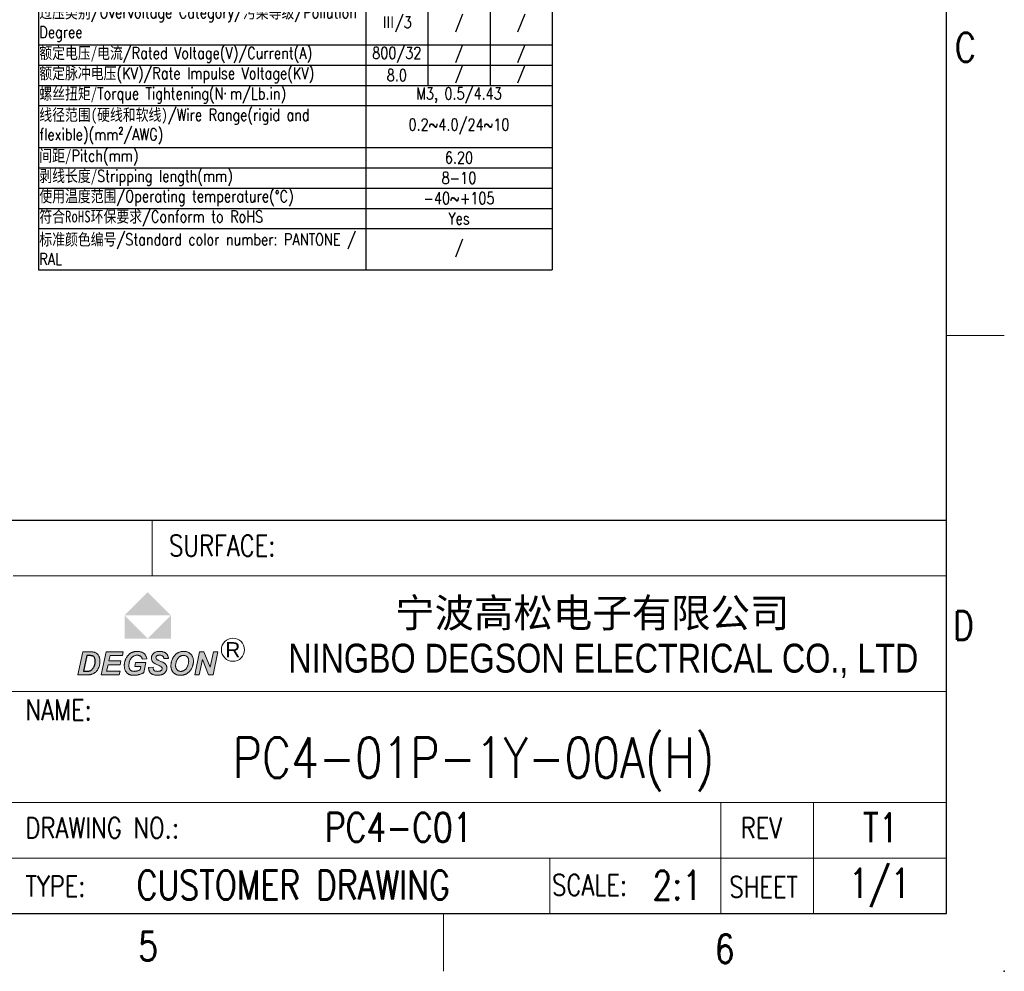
# Model space of a CAD drawing. Header units: inches. Extents: x 3728 to 5408, y -2494 to -825.
# Tile 4 of 11: x 5323 to 5408, y -2494 to -2412. Entities that reach past the tile are written whole.
import ezdxf
from ezdxf.enums import TextEntityAlignment as Align

# ---------------------------------------------------------------- set-up
doc = ezdxf.new("R2010")
doc.units = ezdxf.units.IN
doc.header["$MEASUREMENT"] = 0
doc.layers.get('0').update_dxf_attribs({"lineweight": 30})
for name, color, linetype, lineweight in [('TEXT', 6, 'Continuous', 13), ('刻字', 1, 'Continuous', 13), ('尺寸线', 3, 'Continuous', 13), ('轮廓线', 7, 'Continuous', 30)]:
    doc.layers.add(name, color=color, linetype=linetype, lineweight=lineweight)
doc.styles.add('arial-V1.1', font='arial.ttf')
doc.styles.add('Romans-高1.8', font='romans.shx', dxfattribs={"width": 0.8, "height": 1.8})
doc.styles.add('romans-高2.5', font='romans.shx', dxfattribs={"width": 0.8, "height": 2.5})
doc.styles.add('romans-高3.5', font='romans.shx', dxfattribs={"width": 0.8, "height": 3.5})
doc.styles.add('宋体-高2.5', font='txt', dxfattribs={"width": 0.8, "height": 2.5})
doc.styles.add('黑体-V1.1', font='simhei.ttf')

# ---------------------------------------------------------------- blocks, each defined once
blk = doc.blocks.new('*T89')
at = {"layer": '尺寸线', "color": 0, "lineweight": -2}
for p, q in [((0, 0), (28.286, 0)), ((0, 0), (0, -1.754)), ((28.286, 0), (33.66, 0)), ((28.286, 0), (28.286, -1.754)), ((33.66, 0), (39.034, 0)), ((33.66, 0), (33.66, -1.754)), ((39.034, 0), (44.409, 0)), ((39.034, 0), (39.034, -1.754)), ((44.409, 0), (44.409, -1.754)), ((0, -1.754), (28.286, -1.754)), ((0, -1.754), (0, -3.451)), ((28.286, -1.754), (33.66, -1.754)), ((28.286, -1.754), (28.286, -3.451)), ((33.66, -1.754), (39.034, -1.754)), ((33.66, -1.754), (33.66, -3.451)), ((39.034, -1.754), (44.409, -1.754)), ((39.034, -1.754), (39.034, -3.451)), ((44.409, -1.754), (44.409, -3.451)), ((0, -3.451), (28.286, -3.451)), ((0, -3.451), (0, -5.205)), ((28.286, -3.451), (33.66, -3.451)), ((33.66, -3.451), (39.034, -3.451)), ((39.034, -3.451), (44.409, -3.451)), ((44.409, -3.451), (44.409, -5.205)), ((0, -5.205), (28.286, -5.205)), ((0, -5.205), (0, -8.767)), ((28.286, -5.205), (33.66, -5.205)), ((28.286, -5.205), (28.286, -8.767)), ((33.66, -5.205), (39.034, -5.205)), ((33.66, -5.205), (33.66, -8.767)), ((39.034, -5.205), (44.409, -5.205)), ((39.034, -5.205), (39.034, -8.767)), ((44.409, -5.205), (44.409, -8.767)), ((0, -8.767), (28.286, -8.767)), ((0, -8.767), (0, -10.521)), ((28.286, -8.767), (33.66, -8.767)), ((28.286, -8.767), (28.286, -10.521)), ((33.66, -8.767), (39.034, -8.767)), ((33.66, -8.767), (33.66, -10.521)), ((39.034, -8.767), (44.409, -8.767)), ((39.034, -8.767), (39.034, -10.521)), ((44.409, -8.767), (44.409, -10.521)), ((0, -10.521), (28.286, -10.521)), ((0, -10.521), (0, -12.275)), ((28.286, -10.521), (33.66, -10.521)), ((28.286, -10.521), (28.286, -12.275)), ((33.66, -10.521), (39.034, -10.521)), ((33.66, -10.521), (33.66, -12.275)), ((39.034, -10.521), (44.409, -10.521)), ((39.034, -10.521), (39.034, -12.275)), ((44.409, -10.521), (44.409, -12.275)), ((0, -12.275), (28.286, -12.275)), ((0, -12.275), (0, -14.028)), ((28.286, -12.275), (33.66, -12.275)), ((28.286, -12.275), (28.286, -14.028)), ((33.66, -12.275), (39.034, -12.275)), ((39.034, -12.275), (44.409, -12.275)), ((44.409, -12.275), (44.409, -14.028)), ((0, -14.028), (28.286, -14.028)), ((0, -14.028), (0, -17.652)), ((28.286, -14.028), (33.66, -14.028)), ((28.286, -14.028), (28.286, -17.652)), ((33.66, -14.028), (39.034, -14.028)), ((39.034, -14.028), (44.409, -14.028)), ((44.409, -14.028), (44.409, -17.652)), ((0, -17.652), (28.286, -17.652)), ((0, -17.652), (0, -19.406)), ((28.286, -17.652), (33.66, -17.652)), ((28.286, -17.652), (28.286, -19.406)), ((33.66, -17.652), (39.034, -17.652)), ((39.034, -17.652), (44.409, -17.652)), ((44.409, -17.652), (44.409, -19.406)), ((0, -19.406), (28.286, -19.406)), ((0, -19.406), (0, -21.159)), ((28.286, -19.406), (33.66, -19.406)), ((28.286, -19.406), (28.286, -21.159)), ((33.66, -19.406), (39.034, -19.406)), ((39.034, -19.406), (44.409, -19.406)), ((44.409, -19.406), (44.409, -21.159)), ((0, -21.159), (28.286, -21.159)), ((0, -21.159), (0, -22.913)), ((28.286, -21.159), (33.66, -21.159)), ((28.286, -21.159), (28.286, -22.913)), ((33.66, -21.159), (39.034, -21.159)), ((39.034, -21.159), (44.409, -21.159)), ((44.409, -21.159), (44.409, -22.913)), ((0, -22.913), (28.286, -22.913)), ((0, -22.913), (0, -24.667)), ((28.286, -22.913), (33.66, -22.913)), ((28.286, -22.913), (28.286, -24.667)), ((33.66, -22.913), (39.034, -22.913)), ((39.034, -22.913), (44.409, -22.913)), ((44.409, -22.913), (44.409, -24.667)), ((0, -24.667), (28.286, -24.667)), ((0, -24.667), (0, -28.23)), ((28.286, -24.667), (33.66, -24.667)), ((28.286, -24.667), (28.286, -28.23)), ((33.66, -24.667), (39.034, -24.667)), ((39.034, -24.667), (44.409, -24.667)), ((44.409, -24.667), (44.409, -28.23)), ((0, -28.23), (28.286, -28.23)), ((28.286, -28.23), (33.66, -28.23)), ((33.66, -28.23), (39.034, -28.23)), ((39.034, -28.23), (44.409, -28.23))]:
    blk.add_line(p, q, dxfattribs=at)
at = {"layer": '尺寸线', "color": 6, "lineweight": 13, "style": 'Romans-高1.8'}
for s, insert, char_height, width, attachment_point in [('UL {\\fNSimSun|b0|i0|c134|p49;标准\\Fsimplex|c0;/}UL Standard:', (0.06, -0.877), 1.01829, 28.16571, 4), ('{\\C3;B}', (30.973, -0.877), 1.0183, 5.25429, 5), ('{\\C3;C}', (36.347, -0.877), 1.0183, 5.25429, 5), ('{\\C3;D}', (41.721, -0.877), 1.0183, 5.25429, 5), ('{\\fSimSun|b0|i0|c134|p54;额定电压/\\fSimSun|b0|i0|c134|p2;电流}/Rated Voltage(V)/Current(A)', (0.06, -2.602), 1.01829, 28.16571, 4), ('IEC {\\fNSimSun|b0|i0|c134|p49;标准}/IEC Standard:', (0.06, -4.328), 1.01829, 44.28857, 4), ('{\\fSimSun|b0|i0|c134|p54;过压类别}/Overvoltage Category/{\\fSimSun|b0|i0|c134|p54;污染等级}/Pollution Degree', (0.06, -6.986), 1.01829, 28.16571, 4), ('{\\fNSimSun|b0|i0|c134|p49;\\C3;Ⅲ\\Fromans|c134;/3}', (30.973, -6.986), 1.01829, 5.25429, 5), ('{\\C3;/}', (36.347, -6.986), 1.0183, 5.25429, 5), ('{\\C3;/}', (41.721, -6.986), 1.0183, 5.25429, 5), ('{\\fSimSun|b0|i0|c134|p54;额定电压/\\fSimSun|b0|i0|c134|p2;电流}/Rated Voltage(V)/Current(A)', (0.06, -9.644), 1.01829, 28.16571, 4), ('{\\C256;800/32 }', (30.973, -9.644), 1.01829, 5.25429, 5), ('{\\C256;/}', (36.347, -9.644), 1.0183, 5.25429, 5), ('{\\C256;/}', (41.721, -9.644), 1.0183, 5.25429, 5), ('{\\fSimSun|b0|i0|c134|p54;额定脉冲电压}(KV)/Rate Impulse Voltage(KV)', (0.06, -11.398), 1.01829, 28.16571, 4), ('{\\C256;8.0}', (30.973, -11.398), 1.01829, 5.25429, 5), ('{\\C256;/}', (36.347, -11.398), 1.0183, 5.25429, 5), ('{\\C256;/}', (41.721, -11.398), 1.0183, 5.25429, 5), ('{\\fSimSun|b0|i0|c134|p2;螺丝扭矩\\fNSimSun|b0|i0|c134|p49;/}Torque Tightening(N{\\fMicrosoft YaHei|b0|i0|c134|p34;· }m/Lb.in)', (0.06, -13.152), 1.018286, 28.16571, 4), ('{\\C256;M3, 0.5/4.43}', (36.347, -13.152), 1.01829, 16.00286, 5), ('{\\fSimSun|b0|i0|c134|p2;线径范围\\fSimSun|b0|i0|c0|p2;(\\fSimSun|b0|i0|c134|p2;硬线和软线\\fSimSun|b0|i0|c0|p2;)}/Wire Range(rigid and flexible)(mm²/AWG)', (0.06, -15.84), 1.018286, 28.16571, 4), ('{\\C256;0.2~4.0/24~10}', (36.347, -15.84), 1.01829, 16.00286, 5), ('{\\fSimSun|b0|i0|c134|p2;间距\\fNSimSun|b0|i0|c134|p49;/}Pitch(mm)', (0.06, -18.529), 1.01829, 28.16571, 4), ('{\\C256;6.20}', (36.347, -18.529), 1.01829, 16.00286, 5), ('{\\fSimSun|b0|i0|c134|p2;剥线长度\\fNSimSun|b0|i0|c134|p49;/}Stripping length(mm)', (0.06, -20.282), 1.01829, 28.16571, 4), ('{\\C256;8-10}', (36.347, -20.282), 1.01829, 16.00286, 5), ('{\\fSimSun|b0|i0|c134|p2;使用温度范围}/Operating temperature(%%DC)', (0.06, -22.036), 1.01829, 28.16571, 4), ('{\\C256;-40~+105}', (36.347, -22.036), 1.01829, 16.00286, 5), ('{\\fSimSun|b0|i0|c134|p2;符合\\fSimSun|b0|i0|c0|p2;RoHS\\fSimSun|b0|i0|c134|p2;环保要求}/Conform to RoHS', (0.06, -23.79), 1.01829, 28.16571, 4), ('{\\C3;Yes}', (36.347, -23.79), 1.0183, 16.00286, 5)]:
    blk.add_mtext(s, dxfattribs=dict(at, insert=insert, char_height=char_height, width=width, attachment_point=attachment_point))
at = {"layer": '尺寸线', "lineweight": 13, "style": 'Romans-高1.8'}
for s, insert, char_height, width, attachment_point in [('600/30', (30.973, -2.602), 1.0183, 5.25429, 5), ('600/30', (36.347, -2.602), 1.0183, 5.25429, 5), ('600/5', (41.721, -2.602), 1.0183, 5.25429, 5), ('{\\fSimSun|b0|i0|c134|p2;\\C6;标准颜色编号\\Fromans|c134;/Standard color number: PANTONE / RAL }', (0.06, -26.448), 1.01829, 28.16571, 4), ('/', (36.347, -26.448), 1.018, 16.00286, 5)]:
    blk.add_mtext(s, dxfattribs=dict(at, insert=insert, char_height=char_height, width=width, attachment_point=attachment_point))
blk = doc.blocks.new('FOR-1754 Rev.1.1-A4客户图')
at = {"layer": '轮廓线'}
h = blk.add_hatch(color=1, dxfattribs=at)
h.paths.add_polyline_path([(-69.07, 27.781), (-71.073, 25.778), (-67.066, 25.778)])
h.paths.add_polyline_path([(-67.066, 25.778), (-69.07, 23.775), (-67.066, 23.775)])
h.paths.add_polyline_path([(-71.073, 25.778), (-71.073, 23.775), (-69.07, 23.775)])
blk.add_hatch(color=1, dxfattribs=at).paths.add_polyline_path([(-69.07, 23.775), (-67.066, 23.775), (-67.066, 25.778)])
h = blk.add_hatch(color=256, dxfattribs=at)
h.paths.add_polyline_path([(-65.697, 22.638), (-65.743, 22.648), (-65.791, 22.657), (-65.84, 22.662), (-65.89, 22.666), (-65.942, 22.667), (-65.979, 22.667), (-66.029, 22.664), (-66.079, 22.66), (-66.127, 22.654), (-66.174, 22.645), (-66.221, 22.635), (-66.265, 22.623), (-66.31, 22.609), (-66.353, 22.593), (-66.395, 22.575), (-66.436, 22.555), (-66.478, 22.532), (-66.519, 22.507), (-66.559, 22.48), (-66.597, 22.452), (-66.634, 22.422), (-66.669, 22.391), (-66.703, 22.357), (-66.735, 22.323), (-66.765, 22.286), (-66.794, 22.248), (-66.81, 22.227), (-66.836, 22.188), (-66.86, 22.149), (-66.883, 22.109), (-66.905, 22.067), (-66.925, 22.024), (-66.944, 21.98), (-66.962, 21.935), (-66.978, 21.888), (-66.993, 21.84), (-67.007, 21.791), (-67.019, 21.748), (-67.03, 21.698), (-67.039, 21.65), (-67.047, 21.603), (-67.052, 21.555), (-67.057, 21.509), (-67.059, 21.463), (-67.06, 21.417), (-67.06, 21.412), (-67.059, 21.365), (-67.055, 21.318), (-67.049, 21.271), (-67.04, 21.225), (-67.029, 21.178), (-67.016, 21.132), (-67, 21.086), (-66.981, 21.04), (-66.965, 21.004), (-66.944, 20.964), (-66.919, 20.925), (-66.891, 20.887), (-66.861, 20.852), (-66.829, 20.818), (-66.793, 20.785), (-66.754, 20.754), (-66.713, 20.725), (-66.698, 20.715), (-66.66, 20.693), (-66.621, 20.673), (-66.58, 20.655), (-66.537, 20.64), (-66.492, 20.627), (-66.446, 20.616), (-66.398, 20.608), (-66.348, 20.602), (-66.297, 20.599), (-66.244, 20.598), (-66.206, 20.598), (-66.156, 20.601), (-66.107, 20.605), (-66.06, 20.611), (-66.013, 20.62), (-65.967, 20.63), (-65.921, 20.642), (-65.877, 20.657), (-65.833, 20.673), (-65.79, 20.691), (-65.748, 20.711), (-65.707, 20.733), (-65.667, 20.757), (-65.63, 20.782), (-65.592, 20.809), (-65.556, 20.837), (-65.521, 20.868), (-65.487, 20.899), (-65.455, 20.933), (-65.424, 20.968), (-65.394, 21.005), (-65.365, 21.043), (-65.338, 21.083), (-65.312, 21.125), (-65.287, 21.168), (-65.263, 21.213), (-65.256, 21.227), (-65.235, 21.272), (-65.216, 21.317), (-65.199, 21.362), (-65.183, 21.407), (-65.168, 21.453), (-65.156, 21.499), (-65.145, 21.545), (-65.136, 21.591), (-65.128, 21.637), (-65.122, 21.684), (-65.118, 21.731), (-65.116, 21.778), (-65.115, 21.825), (-65.115, 21.839), (-65.116, 21.892), (-65.121, 21.942), (-65.127, 21.992), (-65.135, 22.04), (-65.146, 22.086), (-65.159, 22.131), (-65.174, 22.174), (-65.191, 22.216), (-65.211, 22.257), (-65.233, 22.295), (-65.257, 22.333), (-65.283, 22.369), (-65.312, 22.404), (-65.343, 22.437), (-65.345, 22.439), (-65.378, 22.471), (-65.413, 22.5), (-65.45, 22.527), (-65.487, 22.551), (-65.526, 22.573), (-65.567, 22.593), (-65.609, 22.61), (-65.652, 22.625)])
h.paths.add_polyline_path([(-65.803, 22.292), (-65.761, 22.274), (-65.723, 22.25), (-65.686, 22.222), (-65.652, 22.19), (-65.637, 22.172), (-65.61, 22.137), (-65.588, 22.101), (-65.569, 22.06), (-65.553, 22.018), (-65.541, 21.972), (-65.532, 21.923), (-65.527, 21.872), (-65.525, 21.819), (-65.525, 21.802), (-65.527, 21.756), (-65.531, 21.711), (-65.538, 21.665), (-65.547, 21.619), (-65.558, 21.572), (-65.571, 21.526), (-65.587, 21.479), (-65.605, 21.432), (-65.625, 21.385), (-65.645, 21.341), (-65.67, 21.295), (-65.696, 21.251), (-65.723, 21.211), (-65.752, 21.173), (-65.781, 21.139), (-65.812, 21.107), (-65.844, 21.078), (-65.884, 21.048), (-65.933, 21.017), (-65.976, 20.994), (-66.02, 20.975), (-66.064, 20.96), (-66.108, 20.95), (-66.153, 20.943), (-66.199, 20.942), (-66.245, 20.943), (-66.293, 20.95), (-66.338, 20.96), (-66.381, 20.975), (-66.422, 20.995), (-66.46, 21.019), (-66.495, 21.048), (-66.529, 21.081), (-66.558, 21.116), (-66.583, 21.154), (-66.605, 21.194), (-66.623, 21.236), (-66.636, 21.28), (-66.646, 21.327), (-66.652, 21.375), (-66.654, 21.426), (-66.653, 21.464), (-66.651, 21.512), (-66.646, 21.559), (-66.64, 21.606), (-66.631, 21.652), (-66.621, 21.698), (-66.608, 21.743), (-66.594, 21.788), (-66.577, 21.831), (-66.559, 21.875), (-66.538, 21.917), (-66.516, 21.96), (-66.491, 22.001), (-66.465, 22.042), (-66.442, 22.075), (-66.411, 22.115), (-66.378, 22.151), (-66.344, 22.184), (-66.309, 22.213), (-66.272, 22.239), (-66.234, 22.261), (-66.194, 22.28), (-66.153, 22.296), (-66.111, 22.308), (-66.067, 22.316), (-66.021, 22.322), (-65.975, 22.323), (-65.94, 22.322), (-65.892, 22.317), (-65.846, 22.307)], flags=16)
h.paths.add_polyline_path([(-65.007, 20.633), (-64.624, 20.633), (-64.343, 21.977), (-63.803, 20.633), (-63.42, 20.633), (-63.003, 22.633), (-63.384, 22.633), (-63.664, 21.295), (-64.205, 22.633), (-64.59, 22.633)])
h.paths.add_polyline_path([(-68.197, 22.322), (-68.151, 22.333), (-68.098, 22.339), (-68.038, 22.341), (-67.987, 22.339), (-67.935, 22.333), (-67.888, 22.322), (-67.846, 22.308), (-67.809, 22.288), (-67.772, 22.261), (-67.737, 22.223), (-67.713, 22.186), (-67.694, 22.144), (-67.681, 22.097), (-67.673, 22.045), (-67.279, 22.063), (-67.282, 22.097), (-67.289, 22.147), (-67.299, 22.194), (-67.312, 22.239), (-67.329, 22.282), (-67.348, 22.324), (-67.37, 22.363), (-67.396, 22.401), (-67.424, 22.436), (-67.455, 22.47), (-67.49, 22.502), (-67.501, 22.511), (-67.534, 22.536), (-67.569, 22.559), (-67.606, 22.579), (-67.645, 22.598), (-67.687, 22.614), (-67.731, 22.628), (-67.776, 22.64), (-67.824, 22.65), (-67.873, 22.658), (-67.925, 22.663), (-67.979, 22.666), (-68.035, 22.667), (-68.038, 22.667), (-68.095, 22.666), (-68.149, 22.662), (-68.2, 22.656), (-68.25, 22.648), (-68.297, 22.638), (-68.342, 22.625), (-68.384, 22.61), (-68.425, 22.593), (-68.463, 22.573), (-68.499, 22.551), (-68.533, 22.527), (-68.564, 22.501), (-68.567, 22.498), (-68.601, 22.464), (-68.632, 22.429), (-68.659, 22.391), (-68.682, 22.352), (-68.702, 22.311), (-68.718, 22.269), (-68.731, 22.225), (-68.74, 22.179), (-68.745, 22.131), (-68.747, 22.082), (-68.746, 22.055), (-68.742, 22.005), (-68.734, 21.958), (-68.722, 21.912), (-68.706, 21.87), (-68.685, 21.829), (-68.682, 21.823), (-68.656, 21.783), (-68.626, 21.746), (-68.593, 21.713), (-68.556, 21.682), (-68.516, 21.655), (-68.491, 21.639), (-68.458, 21.62), (-68.422, 21.601), (-68.381, 21.58), (-68.336, 21.558), (-68.287, 21.535), (-68.234, 21.511), (-68.177, 21.486), (-68.133, 21.466), (-68.073, 21.439), (-68.021, 21.414), (-67.977, 21.392), (-67.941, 21.372), (-67.913, 21.355), (-67.894, 21.34), (-67.868, 21.315), (-67.841, 21.277), (-67.825, 21.235), (-67.819, 21.182), (-67.829, 21.128), (-67.846, 21.087), (-67.873, 21.05), (-67.915, 21.01), (-67.956, 20.986), (-67.995, 20.97), (-68.039, 20.958), (-68.087, 20.95), (-68.142, 20.945), (-68.202, 20.943), (-68.245, 20.944), (-68.302, 20.948), (-68.353, 20.956), (-68.4, 20.967), (-68.441, 20.983), (-68.477, 21.001), (-68.508, 21.023), (-68.541, 21.056), (-68.562, 21.096), (-68.576, 21.136), (-68.586, 21.183), (-68.594, 21.239), (-68.598, 21.302), (-68.99, 21.281), (-68.99, 21.247), (-68.988, 21.196), (-68.983, 21.147), (-68.976, 21.1), (-68.965, 21.054), (-68.952, 21.01), (-68.936, 20.967), (-68.917, 20.926), (-68.901, 20.897), (-68.877, 20.86), (-68.848, 20.825), (-68.816, 20.793), (-68.78, 20.763), (-68.74, 20.735), (-68.697, 20.71), (-68.65, 20.686), (-68.627, 20.676), (-68.586, 20.66), (-68.543, 20.646), (-68.5, 20.633), (-68.454, 20.623), (-68.407, 20.614), (-68.359, 20.608), (-68.309, 20.603), (-68.257, 20.6), (-68.204, 20.599), (-68.186, 20.599), (-68.132, 20.601), (-68.079, 20.605), (-68.028, 20.611), (-67.979, 20.619), (-67.932, 20.629), (-67.887, 20.642), (-67.843, 20.656), (-67.801, 20.672), (-67.761, 20.691), (-67.724, 20.712), (-67.688, 20.735), (-67.653, 20.76), (-67.621, 20.787), (-67.585, 20.821), (-67.552, 20.857), (-67.523, 20.894), (-67.497, 20.933), (-67.474, 20.973), (-67.455, 21.014), (-67.44, 21.056), (-67.428, 21.1), (-67.419, 21.145), (-67.414, 21.191), (-67.412, 21.239), (-67.412, 21.253), (-67.415, 21.304), (-67.423, 21.351), (-67.434, 21.397), (-67.45, 21.44), (-67.469, 21.48), (-67.493, 21.519), (-67.521, 21.555), (-67.552, 21.59), (-67.562, 21.598), (-67.584, 21.617), (-67.611, 21.637), (-67.643, 21.657), (-67.679, 21.679), (-67.72, 21.702), (-67.765, 21.726), (-67.815, 21.751), (-67.869, 21.776), (-67.928, 21.803), (-67.992, 21.831), (-68.053, 21.858), (-68.109, 21.884), (-68.158, 21.908), (-68.2, 21.931), (-68.236, 21.952), (-68.265, 21.971), (-68.288, 21.988), (-68.305, 22.004), (-68.332, 22.041), (-68.349, 22.083), (-68.354, 22.13), (-68.351, 22.165), (-68.338, 22.208), (-68.315, 22.247), (-68.276, 22.286), (-68.237, 22.308)])
h.paths.add_polyline_path([(-70.117, 22.32), (-70.07, 22.328), (-70.023, 22.333), (-69.974, 22.334), (-69.954, 22.334), (-69.903, 22.33), (-69.855, 22.322), (-69.809, 22.31), (-69.767, 22.294), (-69.727, 22.273), (-69.69, 22.248), (-69.674, 22.235), (-69.642, 22.204), (-69.614, 22.17), (-69.588, 22.132), (-69.565, 22.089), (-69.545, 22.043), (-69.528, 21.993), (-69.145, 22.037), (-69.155, 22.077), (-69.169, 22.127), (-69.185, 22.174), (-69.203, 22.22), (-69.223, 22.263), (-69.246, 22.304), (-69.27, 22.343), (-69.297, 22.38), (-69.325, 22.415), (-69.355, 22.447), (-69.388, 22.478), (-69.422, 22.506), (-69.438, 22.518), (-69.473, 22.542), (-69.51, 22.563), (-69.549, 22.583), (-69.59, 22.601), (-69.632, 22.616), (-69.676, 22.63), (-69.722, 22.641), (-69.77, 22.651), (-69.819, 22.658), (-69.87, 22.663), (-69.923, 22.666), (-69.978, 22.667), (-70.002, 22.667), (-70.052, 22.665), (-70.101, 22.661), (-70.15, 22.655), (-70.198, 22.648), (-70.244, 22.638), (-70.289, 22.626), (-70.334, 22.613), (-70.378, 22.597), (-70.42, 22.579), (-70.462, 22.56), (-70.502, 22.539), (-70.542, 22.515), (-70.581, 22.49), (-70.602, 22.474), (-70.639, 22.447), (-70.674, 22.417), (-70.708, 22.386), (-70.74, 22.354), (-70.771, 22.32), (-70.802, 22.284), (-70.83, 22.247), (-70.858, 22.208), (-70.884, 22.168), (-70.909, 22.126), (-70.933, 22.082), (-70.955, 22.037), (-70.974, 21.994), (-70.995, 21.945), (-71.012, 21.9), (-71.027, 21.855), (-71.041, 21.809), (-71.052, 21.763), (-71.063, 21.716), (-71.072, 21.67), (-71.079, 21.623), (-71.085, 21.575), (-71.089, 21.527), (-71.091, 21.48), (-71.092, 21.431), (-71.091, 21.383), (-71.088, 21.331), (-71.083, 21.28), (-71.076, 21.231), (-71.067, 21.183), (-71.055, 21.137), (-71.041, 21.093), (-71.025, 21.05), (-71.008, 21.009), (-70.987, 20.969), (-70.965, 20.932), (-70.941, 20.895), (-70.914, 20.861), (-70.886, 20.828), (-70.855, 20.796), (-70.822, 20.767), (-70.796, 20.746), (-70.762, 20.723), (-70.727, 20.701), (-70.688, 20.682), (-70.649, 20.664), (-70.607, 20.649), (-70.562, 20.636), (-70.516, 20.624), (-70.468, 20.615), (-70.417, 20.608), (-70.365, 20.603), (-70.31, 20.6), (-70.253, 20.599), (-70.209, 20.6), (-70.161, 20.602), (-70.114, 20.605), (-70.066, 20.61), (-70.019, 20.616), (-69.972, 20.624), (-69.924, 20.634), (-69.878, 20.644), (-69.831, 20.656), (-69.785, 20.67), (-69.74, 20.684), (-69.691, 20.701), (-69.644, 20.719), (-69.598, 20.738), (-69.554, 20.757), (-69.512, 20.777), (-69.472, 20.799), (-69.434, 20.82), (-69.397, 20.843), (-69.217, 21.701), (-70.112, 21.701), (-70.181, 21.367), (-69.671, 21.367), (-69.732, 21.07), (-69.745, 21.063), (-69.785, 21.045), (-69.828, 21.027), (-69.874, 21.011), (-69.922, 20.995), (-69.973, 20.981), (-70.008, 20.972), (-70.056, 20.961), (-70.103, 20.953), (-70.151, 20.948), (-70.197, 20.944), (-70.244, 20.943), (-70.29, 20.944), (-70.342, 20.95), (-70.39, 20.959), (-70.435, 20.972), (-70.476, 20.989), (-70.514, 21.01), (-70.548, 21.035), (-70.579, 21.064), (-70.592, 21.078), (-70.616, 21.11), (-70.637, 21.146), (-70.654, 21.185), (-70.668, 21.228), (-70.679, 21.275), (-70.687, 21.325), (-70.692, 21.379), (-70.694, 21.44), (-70.693, 21.495), (-70.69, 21.544), (-70.685, 21.592), (-70.678, 21.64), (-70.669, 21.687), (-70.659, 21.733), (-70.647, 21.778), (-70.633, 21.823), (-70.617, 21.867), (-70.6, 21.91), (-70.581, 21.95), (-70.558, 21.995), (-70.532, 22.038), (-70.504, 22.077), (-70.475, 22.113), (-70.444, 22.147), (-70.411, 22.178), (-70.376, 22.206), (-70.339, 22.231), (-70.335, 22.233), (-70.294, 22.257), (-70.251, 22.277), (-70.207, 22.295), (-70.163, 22.309)])
h.paths.add_polyline_path([(-71.257, 22.299), (-71.187, 22.633), (-72.669, 22.633), (-73.087, 20.633), (-71.525, 20.633), (-71.455, 20.967), (-72.618, 20.967), (-72.492, 21.51), (-71.457, 21.51), (-71.388, 21.845), (-72.423, 21.845), (-72.327, 22.299)])
h.paths.add_polyline_path([(-73.954, 22.631), (-74.007, 22.632), (-74.068, 22.633), (-74.139, 22.633), (-74.678, 22.633), (-75.096, 20.633), (-74.376, 20.633), (-74.315, 20.634), (-74.257, 20.635), (-74.204, 20.638), (-74.154, 20.641), (-74.109, 20.645), (-74.068, 20.65), (-74.031, 20.656), (-73.997, 20.663), (-73.967, 20.671), (-73.917, 20.685), (-73.869, 20.701), (-73.823, 20.719), (-73.78, 20.739), (-73.738, 20.76), (-73.699, 20.782), (-73.662, 20.806), (-73.628, 20.832), (-73.605, 20.851), (-73.571, 20.881), (-73.538, 20.912), (-73.507, 20.946), (-73.477, 20.981), (-73.447, 21.018), (-73.419, 21.057), (-73.392, 21.098), (-73.366, 21.14), (-73.341, 21.184), (-73.317, 21.231), (-73.309, 21.246), (-73.291, 21.287), (-73.274, 21.329), (-73.259, 21.373), (-73.246, 21.416), (-73.234, 21.462), (-73.223, 21.507), (-73.214, 21.555), (-73.207, 21.603), (-73.201, 21.651), (-73.198, 21.701), (-73.195, 21.752), (-73.194, 21.804), (-73.195, 21.845), (-73.198, 21.895), (-73.202, 21.943), (-73.208, 21.99), (-73.216, 22.036), (-73.226, 22.081), (-73.239, 22.13), (-73.255, 22.176), (-73.273, 22.221), (-73.292, 22.263), (-73.314, 22.303), (-73.328, 22.325), (-73.356, 22.365), (-73.386, 22.402), (-73.418, 22.437), (-73.452, 22.469), (-73.464, 22.48), (-73.503, 22.508), (-73.543, 22.534), (-73.586, 22.557), (-73.629, 22.576), (-73.661, 22.587), (-73.705, 22.6), (-73.752, 22.611), (-73.801, 22.62), (-73.852, 22.626), (-73.876, 22.628), (-73.911, 22.63)])
h.paths.add_polyline_path([(-73.962, 22.298), (-73.915, 22.294), (-73.877, 22.287), (-73.846, 22.278), (-73.814, 22.265), (-73.775, 22.242), (-73.739, 22.213), (-73.706, 22.178), (-73.676, 22.136), (-73.658, 22.104), (-73.643, 22.067), (-73.63, 22.025), (-73.62, 21.979), (-73.613, 21.929), (-73.609, 21.875), (-73.608, 21.816), (-73.608, 21.799), (-73.609, 21.747), (-73.613, 21.696), (-73.618, 21.647), (-73.625, 21.599), (-73.635, 21.553), (-73.646, 21.508), (-73.659, 21.464), (-73.674, 21.422), (-73.691, 21.382), (-73.703, 21.356), (-73.726, 21.31), (-73.751, 21.266), (-73.777, 21.225), (-73.805, 21.187), (-73.833, 21.151), (-73.863, 21.118), (-73.895, 21.087), (-73.914, 21.071), (-73.953, 21.042), (-73.994, 21.018), (-74.036, 20.998), (-74.08, 20.984), (-74.109, 20.977), (-74.146, 20.97), (-74.188, 20.965), (-74.235, 20.961), (-74.288, 20.958), (-74.346, 20.956), (-74.409, 20.955), (-74.618, 20.955), (-74.337, 22.303), (-74.098, 22.303), (-74.078, 22.303), (-74.016, 22.302)], flags=16)
at = {"layer": 'TEXT'}
for p, q in [((0, 50), (5, 50)), ((-43.5, 0), (-43.5, -5))]:
    blk.add_line(p, q, dxfattribs=at)
at = {"layer": '刻字'}
for points in [[(-73.195, 21.845), (-73.194, 21.804), (-73.195, 21.752), (-73.198, 21.701), (-73.201, 21.651), (-73.207, 21.603), (-73.214, 21.555), (-73.223, 21.507), (-73.234, 21.462), (-73.246, 21.416), (-73.259, 21.373), (-73.274, 21.329), (-73.291, 21.287), (-73.309, 21.246), (-73.317, 21.231), (-73.341, 21.184), (-73.366, 21.14), (-73.392, 21.098), (-73.419, 21.057), (-73.447, 21.018), (-73.477, 20.981), (-73.507, 20.946), (-73.538, 20.912), (-73.571, 20.881), (-73.605, 20.851), (-73.628, 20.832), (-73.662, 20.806), (-73.699, 20.782), (-73.738, 20.76), (-73.78, 20.739), (-73.823, 20.719), (-73.869, 20.701), (-73.917, 20.685), (-73.967, 20.671), (-73.997, 20.663), (-74.031, 20.656), (-74.068, 20.65), (-74.109, 20.645), (-74.154, 20.641), (-74.204, 20.638), (-74.257, 20.635), (-74.315, 20.634), (-74.376, 20.633), (-75.096, 20.633), (-74.678, 22.633), (-74.139, 22.633), (-74.068, 22.633), (-74.007, 22.632), (-73.954, 22.631), (-73.911, 22.63), (-73.876, 22.628), (-73.852, 22.626), (-73.801, 22.62), (-73.752, 22.611), (-73.705, 22.6), (-73.661, 22.587), (-73.629, 22.576), (-73.586, 22.557), (-73.543, 22.534), (-73.503, 22.508), (-73.464, 22.48), (-73.452, 22.469), (-73.418, 22.437), (-73.386, 22.402), (-73.356, 22.365), (-73.328, 22.325), (-73.314, 22.303), (-73.292, 22.263), (-73.273, 22.221), (-73.255, 22.176), (-73.239, 22.13), (-73.226, 22.081), (-73.216, 22.036), (-73.208, 21.99), (-73.202, 21.943), (-73.198, 21.895)], [(-72.669, 22.633), (-73.087, 20.633), (-71.525, 20.633), (-71.455, 20.967), (-72.618, 20.967), (-72.492, 21.51), (-71.457, 21.51), (-71.388, 21.845), (-72.423, 21.845), (-72.327, 22.299), (-71.257, 22.299), (-71.187, 22.633)], [(-70.15, 22.655), (-70.198, 22.648), (-70.244, 22.638), (-70.289, 22.626), (-70.334, 22.613), (-70.378, 22.597), (-70.42, 22.579), (-70.462, 22.56), (-70.502, 22.539), (-70.542, 22.515), (-70.581, 22.49), (-70.602, 22.474), (-70.639, 22.447), (-70.674, 22.417), (-70.708, 22.386), (-70.74, 22.354), (-70.771, 22.32), (-70.802, 22.284), (-70.83, 22.247), (-70.858, 22.208), (-70.884, 22.168), (-70.909, 22.126), (-70.933, 22.082), (-70.955, 22.037), (-70.976, 21.99), (-70.976, 21.989), (-70.995, 21.945), (-71.012, 21.9), (-71.027, 21.855), (-71.041, 21.809), (-71.052, 21.763), (-71.063, 21.716), (-71.072, 21.67), (-71.079, 21.623), (-71.085, 21.575), (-71.089, 21.527), (-71.091, 21.48), (-71.092, 21.431), (-71.091, 21.383), (-71.088, 21.331), (-71.083, 21.28), (-71.076, 21.231), (-71.067, 21.183), (-71.055, 21.137), (-71.041, 21.093), (-71.025, 21.05), (-71.008, 21.009), (-70.987, 20.969), (-70.965, 20.932), (-70.941, 20.895), (-70.914, 20.861), (-70.886, 20.828), (-70.855, 20.796), (-70.822, 20.767), (-70.796, 20.746), (-70.762, 20.723), (-70.727, 20.701), (-70.688, 20.682), (-70.649, 20.664), (-70.607, 20.649), (-70.562, 20.636), (-70.516, 20.624), (-70.468, 20.615), (-70.417, 20.608), (-70.365, 20.603), (-70.31, 20.6), (-70.253, 20.599), (-70.209, 20.6), (-70.161, 20.602), (-70.114, 20.605), (-70.066, 20.61), (-70.019, 20.616), (-69.972, 20.624), (-69.924, 20.634), (-69.878, 20.644), (-69.831, 20.656), (-69.785, 20.67), (-69.74, 20.684), (-69.691, 20.701), (-69.644, 20.719), (-69.598, 20.738), (-69.554, 20.757), (-69.512, 20.777), (-69.472, 20.799), (-69.434, 20.82), (-69.397, 20.843), (-69.217, 21.701), (-70.112, 21.701), (-70.181, 21.367), (-69.671, 21.367), (-69.732, 21.07), (-69.745, 21.063), (-69.785, 21.045), (-69.828, 21.027), (-69.874, 21.011), (-69.922, 20.995), (-69.973, 20.981), (-70.008, 20.972), (-70.056, 20.961), (-70.103, 20.953), (-70.151, 20.948), (-70.197, 20.944), (-70.244, 20.943), (-70.29, 20.944), (-70.342, 20.95), (-70.39, 20.959), (-70.435, 20.972), (-70.476, 20.989), (-70.514, 21.01), (-70.548, 21.035), (-70.579, 21.064), (-70.592, 21.078), (-70.616, 21.11), (-70.637, 21.146), (-70.654, 21.185), (-70.668, 21.228), (-70.679, 21.275), (-70.687, 21.325), (-70.692, 21.379), (-70.694, 21.437), (-70.694, 21.444), (-70.693, 21.495), (-70.69, 21.544), (-70.685, 21.592), (-70.678, 21.64), (-70.669, 21.687), (-70.659, 21.733), (-70.647, 21.778), (-70.633, 21.823), (-70.617, 21.867), (-70.6, 21.91), (-70.581, 21.95), (-70.558, 21.995), (-70.532, 22.038), (-70.504, 22.077), (-70.475, 22.113), (-70.444, 22.147), (-70.411, 22.178), (-70.376, 22.206), (-70.339, 22.231), (-70.335, 22.233), (-70.294, 22.257), (-70.251, 22.277), (-70.207, 22.295), (-70.163, 22.309), (-70.117, 22.32), (-70.07, 22.328), (-70.023, 22.333), (-69.974, 22.334), (-69.954, 22.334), (-69.903, 22.33), (-69.855, 22.322), (-69.809, 22.31), (-69.767, 22.294), (-69.727, 22.273), (-69.69, 22.248), (-69.674, 22.235), (-69.642, 22.204), (-69.614, 22.17), (-69.588, 22.132), (-69.565, 22.089), (-69.545, 22.043), (-69.528, 21.993), (-69.145, 22.037), (-69.155, 22.077), (-69.169, 22.127), (-69.185, 22.174), (-69.203, 22.22), (-69.223, 22.263), (-69.246, 22.304), (-69.27, 22.343), (-69.297, 22.38), (-69.325, 22.415), (-69.355, 22.447), (-69.388, 22.478), (-69.422, 22.506), (-69.438, 22.518), (-69.473, 22.542), (-69.51, 22.563), (-69.549, 22.583), (-69.59, 22.601), (-69.632, 22.616), (-69.676, 22.63), (-69.722, 22.641), (-69.77, 22.651), (-69.819, 22.658), (-69.87, 22.663), (-69.923, 22.666), (-69.978, 22.667), (-70.002, 22.667), (-70.052, 22.665), (-70.101, 22.661)], [(-68.2, 22.656), (-68.25, 22.648), (-68.297, 22.638), (-68.342, 22.625), (-68.384, 22.61), (-68.425, 22.593), (-68.463, 22.573), (-68.499, 22.551), (-68.533, 22.527), (-68.564, 22.501), (-68.567, 22.498), (-68.601, 22.464), (-68.632, 22.429), (-68.659, 22.391), (-68.682, 22.352), (-68.702, 22.311), (-68.718, 22.269), (-68.731, 22.225), (-68.74, 22.179), (-68.745, 22.131), (-68.747, 22.082), (-68.746, 22.055), (-68.742, 22.005), (-68.734, 21.958), (-68.722, 21.912), (-68.706, 21.87), (-68.685, 21.829), (-68.682, 21.823), (-68.656, 21.783), (-68.626, 21.746), (-68.593, 21.713), (-68.556, 21.682), (-68.516, 21.655), (-68.491, 21.639), (-68.458, 21.62), (-68.422, 21.601), (-68.381, 21.58), (-68.336, 21.558), (-68.287, 21.535), (-68.234, 21.511), (-68.177, 21.486), (-68.133, 21.466), (-68.073, 21.439), (-68.021, 21.414), (-67.977, 21.392), (-67.941, 21.372), (-67.913, 21.355), (-67.894, 21.34), (-67.868, 21.315), (-67.841, 21.277), (-67.825, 21.235), (-67.82, 21.19), (-67.82, 21.173), (-67.829, 21.128), (-67.846, 21.087), (-67.873, 21.05), (-67.91, 21.015), (-67.924, 21.005), (-67.956, 20.986), (-67.995, 20.97), (-68.039, 20.958), (-68.087, 20.95), (-68.142, 20.945), (-68.202, 20.943), (-68.245, 20.944), (-68.302, 20.948), (-68.353, 20.956), (-68.4, 20.967), (-68.441, 20.983), (-68.477, 21.001), (-68.508, 21.023), (-68.534, 21.049), (-68.545, 21.064), (-68.562, 21.096), (-68.576, 21.136), (-68.586, 21.183), (-68.594, 21.239), (-68.598, 21.302), (-68.99, 21.281), (-68.99, 21.247), (-68.988, 21.196), (-68.983, 21.147), (-68.976, 21.1), (-68.965, 21.054), (-68.952, 21.01), (-68.936, 20.967), (-68.917, 20.926), (-68.901, 20.897), (-68.877, 20.86), (-68.848, 20.825), (-68.816, 20.793), (-68.78, 20.763), (-68.74, 20.735), (-68.697, 20.71), (-68.65, 20.686), (-68.627, 20.676), (-68.586, 20.66), (-68.543, 20.646), (-68.5, 20.633), (-68.454, 20.623), (-68.407, 20.614), (-68.359, 20.608), (-68.309, 20.603), (-68.257, 20.6), (-68.204, 20.599), (-68.186, 20.599), (-68.132, 20.601), (-68.079, 20.605), (-68.028, 20.611), (-67.979, 20.619), (-67.932, 20.629), (-67.887, 20.642), (-67.843, 20.656), (-67.801, 20.672), (-67.761, 20.691), (-67.724, 20.712), (-67.688, 20.735), (-67.653, 20.76), (-67.621, 20.787), (-67.585, 20.821), (-67.552, 20.857), (-67.523, 20.894), (-67.497, 20.933), (-67.474, 20.973), (-67.455, 21.014), (-67.44, 21.056), (-67.428, 21.1), (-67.419, 21.145), (-67.414, 21.191), (-67.412, 21.239), (-67.412, 21.253), (-67.415, 21.304), (-67.423, 21.351), (-67.434, 21.397), (-67.45, 21.44), (-67.469, 21.48), (-67.493, 21.519), (-67.521, 21.555), (-67.552, 21.59), (-67.562, 21.598), (-67.584, 21.617), (-67.611, 21.637), (-67.643, 21.657), (-67.679, 21.679), (-67.72, 21.702), (-67.765, 21.726), (-67.815, 21.751), (-67.869, 21.776), (-67.928, 21.803), (-67.992, 21.831), (-68.053, 21.858), (-68.109, 21.884), (-68.158, 21.908), (-68.2, 21.931), (-68.236, 21.952), (-68.265, 21.971), (-68.288, 21.988), (-68.305, 22.004), (-68.332, 22.041), (-68.349, 22.083), (-68.354, 22.13), (-68.351, 22.165), (-68.338, 22.208), (-68.315, 22.247), (-68.281, 22.281), (-68.27, 22.289), (-68.237, 22.308), (-68.197, 22.322), (-68.151, 22.333), (-68.098, 22.339), (-68.038, 22.341), (-67.987, 22.339), (-67.935, 22.333), (-67.888, 22.322), (-67.846, 22.308), (-67.809, 22.288), (-67.776, 22.265), (-67.767, 22.256), (-67.737, 22.223), (-67.713, 22.186), (-67.694, 22.144), (-67.681, 22.097), (-67.673, 22.045), (-67.279, 22.063), (-67.282, 22.097), (-67.289, 22.147), (-67.299, 22.194), (-67.312, 22.239), (-67.329, 22.282), (-67.348, 22.324), (-67.37, 22.363), (-67.396, 22.401), (-67.424, 22.436), (-67.455, 22.47), (-67.49, 22.502), (-67.501, 22.511), (-67.534, 22.536), (-67.569, 22.559), (-67.606, 22.579), (-67.645, 22.598), (-67.687, 22.614), (-67.731, 22.628), (-67.776, 22.64), (-67.824, 22.65), (-67.873, 22.658), (-67.925, 22.663), (-67.979, 22.666), (-68.035, 22.667), (-68.038, 22.667), (-68.095, 22.666), (-68.149, 22.662)], [(-66.029, 22.664), (-66.079, 22.66), (-66.127, 22.654), (-66.174, 22.645), (-66.221, 22.635), (-66.265, 22.623), (-66.31, 22.609), (-66.353, 22.593), (-66.395, 22.575), (-66.436, 22.555), (-66.478, 22.532), (-66.519, 22.507), (-66.559, 22.48), (-66.597, 22.452), (-66.634, 22.422), (-66.669, 22.391), (-66.703, 22.357), (-66.735, 22.323), (-66.765, 22.286), (-66.794, 22.248), (-66.81, 22.227), (-66.836, 22.188), (-66.86, 22.149), (-66.883, 22.109), (-66.905, 22.067), (-66.925, 22.024), (-66.944, 21.98), (-66.962, 21.935), (-66.978, 21.888), (-66.993, 21.84), (-67.007, 21.791), (-67.019, 21.748), (-67.03, 21.698), (-67.039, 21.65), (-67.047, 21.603), (-67.052, 21.555), (-67.057, 21.509), (-67.059, 21.463), (-67.06, 21.417), (-67.06, 21.412), (-67.059, 21.365), (-67.055, 21.318), (-67.049, 21.271), (-67.04, 21.225), (-67.029, 21.178), (-67.016, 21.132), (-67, 21.086), (-66.981, 21.04), (-66.965, 21.004), (-66.944, 20.964), (-66.919, 20.925), (-66.891, 20.887), (-66.861, 20.852), (-66.829, 20.818), (-66.793, 20.785), (-66.754, 20.754), (-66.713, 20.725), (-66.698, 20.715), (-66.66, 20.693), (-66.621, 20.673), (-66.58, 20.655), (-66.537, 20.64), (-66.492, 20.627), (-66.446, 20.616), (-66.398, 20.608), (-66.348, 20.602), (-66.297, 20.599), (-66.244, 20.598), (-66.206, 20.598), (-66.156, 20.601), (-66.107, 20.605), (-66.06, 20.611), (-66.013, 20.62), (-65.967, 20.63), (-65.921, 20.642), (-65.877, 20.657), (-65.833, 20.673), (-65.79, 20.691), (-65.748, 20.711), (-65.707, 20.733), (-65.667, 20.757), (-65.63, 20.782), (-65.592, 20.809), (-65.556, 20.837), (-65.521, 20.868), (-65.487, 20.899), (-65.455, 20.933), (-65.424, 20.968), (-65.394, 21.005), (-65.365, 21.043), (-65.338, 21.083), (-65.312, 21.125), (-65.287, 21.168), (-65.263, 21.213), (-65.256, 21.227), (-65.235, 21.272), (-65.216, 21.317), (-65.199, 21.362), (-65.183, 21.407), (-65.168, 21.453), (-65.156, 21.499), (-65.145, 21.545), (-65.136, 21.591), (-65.128, 21.637), (-65.122, 21.684), (-65.118, 21.731), (-65.116, 21.778), (-65.115, 21.825), (-65.115, 21.839), (-65.116, 21.892), (-65.121, 21.942), (-65.127, 21.992), (-65.135, 22.04), (-65.146, 22.086), (-65.159, 22.131), (-65.174, 22.174), (-65.191, 22.216), (-65.211, 22.257), (-65.233, 22.295), (-65.257, 22.333), (-65.283, 22.369), (-65.312, 22.404), (-65.343, 22.437), (-65.345, 22.439), (-65.378, 22.471), (-65.413, 22.5), (-65.45, 22.527), (-65.487, 22.551), (-65.526, 22.573), (-65.567, 22.593), (-65.609, 22.61), (-65.652, 22.625), (-65.697, 22.638), (-65.743, 22.648), (-65.791, 22.657), (-65.84, 22.662), (-65.89, 22.666), (-65.942, 22.667), (-65.979, 22.667)], [(-65.94, 22.322), (-65.892, 22.317), (-65.846, 22.307), (-65.803, 22.292), (-65.761, 22.274), (-65.723, 22.25), (-65.686, 22.222), (-65.652, 22.19), (-65.637, 22.172), (-65.61, 22.137), (-65.588, 22.101), (-65.569, 22.06), (-65.553, 22.018), (-65.541, 21.972), (-65.532, 21.923), (-65.527, 21.872), (-65.525, 21.819), (-65.525, 21.802), (-65.527, 21.756), (-65.531, 21.711), (-65.538, 21.665), (-65.547, 21.619), (-65.558, 21.572), (-65.571, 21.526), (-65.587, 21.479), (-65.605, 21.432), (-65.625, 21.385), (-65.645, 21.341), (-65.67, 21.295), (-65.696, 21.251), (-65.723, 21.211), (-65.752, 21.173), (-65.781, 21.139), (-65.812, 21.107), (-65.844, 21.078), (-65.878, 21.052), (-65.89, 21.044), (-65.933, 21.017), (-65.976, 20.994), (-66.02, 20.975), (-66.064, 20.96), (-66.108, 20.95), (-66.153, 20.943), (-66.199, 20.942), (-66.245, 20.943), (-66.293, 20.95), (-66.338, 20.96), (-66.381, 20.975), (-66.422, 20.995), (-66.46, 21.019), (-66.495, 21.048), (-66.529, 21.081), (-66.558, 21.116), (-66.583, 21.154), (-66.605, 21.194), (-66.623, 21.236), (-66.636, 21.28), (-66.646, 21.327), (-66.652, 21.375), (-66.654, 21.426), (-66.653, 21.464), (-66.651, 21.512), (-66.646, 21.559), (-66.64, 21.606), (-66.631, 21.652), (-66.621, 21.698), (-66.608, 21.743), (-66.594, 21.788), (-66.577, 21.831), (-66.559, 21.875), (-66.538, 21.917), (-66.516, 21.96), (-66.491, 22.001), (-66.465, 22.042), (-66.442, 22.075), (-66.411, 22.115), (-66.378, 22.151), (-66.344, 22.184), (-66.309, 22.213), (-66.272, 22.239), (-66.234, 22.261), (-66.194, 22.28), (-66.153, 22.296), (-66.111, 22.308), (-66.067, 22.316), (-66.021, 22.322), (-65.975, 22.323)], [(-64.205, 22.633), (-64.59, 22.633), (-65.007, 20.633), (-64.624, 20.633), (-64.343, 21.977), (-63.803, 20.633), (-63.42, 20.633), (-63.003, 22.633), (-63.384, 22.633), (-63.664, 21.295)]]:
    blk.add_lwpolyline(points, close=True, dxfattribs=at)
blk.add_circle((-61.699, 22.809), 1, dxfattribs=at)
at = {"layer": '尺寸线'}
for p, q in [((-68.696, 33.995), (-68.696, 29.2)), ((0, 29.2), (-80.696, 29.2)), ((-34.3, 0), (-34.3, 4.795))]:
    blk.add_line(p, q, dxfattribs=at)
for points in [[(-120, 19.2), (0, 19.2)], [(-120, 9.6), (-74.666, 9.6), (0, 9.6)], [(-19.499, 9.6), (-19.499, 0)], [(-11.499, 9.6), (-11.499, 0)], [(-120, 4.795), (-74.666, 4.795), (0, 4.795)]]:
    blk.add_lwpolyline(points, dxfattribs=at)
at = {"layer": '轮廓线'}
for p, q in [((0, 33.995), (-120, 33.995)), ((-287, 0), (-74.666, 0))]:
    blk.add_line(p, q, dxfattribs=at)
blk.add_lwpolyline([(-74.666, 0), (0, 0), (0, 200), (-287, 200)], dxfattribs=at)
blk.add_lwpolyline([(-74.098, 22.303), (-74.337, 22.303), (-74.618, 20.955), (-74.409, 20.955), (-74.346, 20.956), (-74.288, 20.958), (-74.235, 20.961), (-74.188, 20.965), (-74.146, 20.97), (-74.109, 20.977), (-74.08, 20.984), (-74.036, 20.998), (-73.994, 21.018), (-73.953, 21.042), (-73.914, 21.071), (-73.895, 21.087), (-73.863, 21.118), (-73.833, 21.151), (-73.805, 21.187), (-73.777, 21.225), (-73.751, 21.266), (-73.726, 21.31), (-73.703, 21.356), (-73.691, 21.382), (-73.674, 21.422), (-73.659, 21.464), (-73.646, 21.508), (-73.635, 21.553), (-73.625, 21.599), (-73.618, 21.647), (-73.613, 21.696), (-73.609, 21.747), (-73.608, 21.799), (-73.608, 21.816), (-73.609, 21.875), (-73.613, 21.929), (-73.62, 21.979), (-73.63, 22.025), (-73.643, 22.067), (-73.658, 22.104), (-73.676, 22.136), (-73.706, 22.178), (-73.739, 22.213), (-73.775, 22.242), (-73.814, 22.265), (-73.846, 22.278), (-73.877, 22.287), (-73.915, 22.294), (-73.962, 22.298), (-74.016, 22.302), (-74.078, 22.303)], close=True, dxfattribs=at)
blk.add_point((5, -5), dxfattribs=at)
at = {"layer": 'TEXT', "width": 0.8}
for s, height, style, p in [('C', 2.5, 'romans-高2.5', (0.737, 73.658)), ('SURFACE:', 1.8, 'Romans-高1.8', (-67.223, 30.917)), ('D', 2.5, 'romans-高2.5', (0.571, 23.658)), ('NAME:', 1.8, 'Romans-高1.8', (-79.638, 16.708)), ('DRAWING NO.:', 1.8, 'Romans-高1.8', (-79.638, 6.508)), ('REV', 1.8, 'Romans-高1.8', (-17.799, 6.508)), ('TYPE:', 1.8, 'Romans-高1.8', (-79.638, 1.47)), ('SCALE:', 1.8, 'Romans-高1.8', (-34.102, 1.565)), ('SHEET', 1.8, 'Romans-高1.8', (-18.774, 1.386)), ('5', 2.5, 'romans-高2.5', (-69.881, -4.076)), ('6', 2.5, 'romans-高2.5', (-20.035, -4.303))]:
    blk.add_text(s, height=height, dxfattribs=dict(at, style=style)).set_placement(p)
at = {"layer": '刻字', "style": 'arial-V1.1'}
blk.add_text('R', height=1.3, dxfattribs=at).set_placement((-62.37, 22.166))
at = {"layer": '尺寸线', "style": '宋体-高2.5', "width": 0.8}
blk.add_attdef('/', text='', height=2.5, dxfattribs=at).set_placement((-55.643, 31.973), align=Align.MIDDLE_LEFT)
at = {"layer": '尺寸线', "width": 0.8}
for tag, height, style, p in [('/', 2.5, 'romans-高2.5', (-94.886, 30.436)), ('/', 2.5, 'romans-高2.5', (-96.707, 25.38)), ('/', 2.5, 'romans-高2.5', (-102.11, 20.605)), ('15EDGKNM-3.81-XXP-1Y-1000A(H)', 3.5, 'romans-高3.5', (-40.893, 11.725)), ('CENGMZ_2018.10.18', 2.5, 'romans-高2.5', (-97.539, 6.165)), ('15EDGKNM-3.5-C04', 2.5, 'romans-高2.5', (-47.364, 6.202)), ('T0-1', 2.5, 'romans-高2.5', (-5.688, 6.165)), ('CUSTOMER_DRAWING', 2.5, 'romans-高2.5', (-56.478, 1.209)), ('2:1', 2.5, 'romans-高2.5', (-23.284, 1.196)), ('1/1', 2.5, 'romans-高2.5', (-5.772, 1.368))]:
    blk.add_attdef(tag, text='', height=height, dxfattribs=dict(at, style=style)).set_placement(p, align=Align.CENTER)
at = {"layer": '轮廓线', "style": '黑体-V1.1'}
blk.add_text('宁波高松电子有限公司', height=2.5, dxfattribs=at).set_placement((-47.678, 24.747))
at = {"layer": '轮廓线', "style": 'arial-V1.1', "width": 0.8}
blk.add_text('NINGBO DEGSON ELECTRICAL CO., LTD', height=2.5, dxfattribs=at).set_placement((-56.919, 20.832))

msp = doc.modelspace()

# ---------------------------------------------------------------- block references
ref = msp.add_blockref('FOR-1754 Rev.1.1-A4客户图', (5403.41, -2488.873))
ref.add_attrib('CUSTOMER_DRAWING', 'CUSTOMER DRAWING', dxfattribs={"layer": '尺寸线', "height": 2.5, "style": 'romans-高2.5', "width": 0.8}).set_placement((5346.931, -2487.663), align=Align.CENTER)
ref.add_attrib('15EDGKNM-3.5-C04', 'PC4-C01', dxfattribs={"layer": '尺寸线', "height": 2.5, "style": 'romans-高2.5', "width": 0.8}).set_placement((5356.045, -2482.671), align=Align.CENTER)
ref.add_attrib('2:1', '2:1', dxfattribs={"layer": '尺寸线', "height": 2.5, "style": 'romans-高2.5', "width": 0.8}).set_placement((5380.126, -2487.677), align=Align.CENTER)
ref.add_attrib('T0-1', 'T1', dxfattribs={"layer": '尺寸线', "height": 2.5, "style": 'romans-高2.5', "width": 0.8}).set_placement((5397.722, -2482.707), align=Align.CENTER)
ref.add_attrib('1/1', '1/1', dxfattribs={"layer": '尺寸线', "height": 2.5, "style": 'romans-高2.5', "width": 0.8}).set_placement((5397.638, -2487.504), align=Align.CENTER)
ref.add_attrib('15EDGKNM-3.81-XXP-1Y-1000A(H)', 'PC4-01P-1Y-00A(H)', dxfattribs={"layer": '轮廓线', "height": 3.5, "style": 'romans-高3.5', "width": 0.8}).set_placement((5362.517, -2477.147), align=Align.CENTER)
msp.add_blockref('*T89', (5324.91, -2404.977))

doc.saveas('drawing.dxf')
